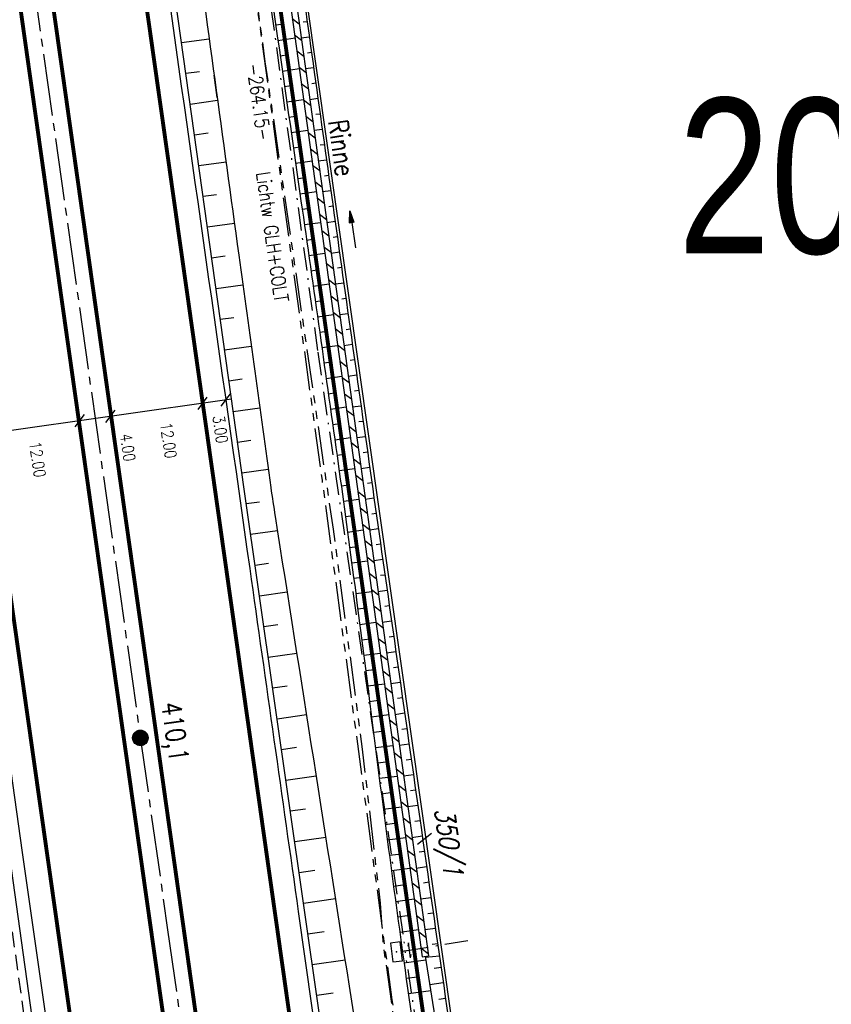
# Model space of a CAD drawing. Extents: x 446457 to 447032, y 444506 to 445688.
# Tile 43 of 83: x 446726 to 446831, y 445084 to 445211. Entities that reach past the tile are written whole.
import ezdxf

# ---------------------------------------------------------------- set-up
doc = ezdxf.new("R2010")
doc.units = 0
doc.header["$LTSCALE"] = 2
doc.header["$MEASUREMENT"] = 0
for name, pattern in [('ACHSE', [5.5, 4, -0.5, 0.5, -0.5]), ('AUSGEZOGEN', [0]), ('BAB-FM2', [2.6, 1.5, -0.5, 0.1, -0.5]), ('GESTRICH-X2', [1.5, 1, -0.5]), ('PHANTOMX2', [5, 2.5, -0.5, 0.5, -0.5, 0.5, -0.5])]:
    doc.linetypes.add(name, pattern=pattern)
doc.layers.get('0').update_dxf_attribs({"linetype": 'AUSGEZOGEN'})
for name, color, linetype in [('203-ABSTAND', 8, 'AUSGEZOGEN'), ('203-FLSTNR', 8, 'AUSGEZOGEN'), ('203-GRENZL', 8, 'AUSGEZOGEN'), ('203-GRENZL-BAB', 7, 'AUSGEZOGEN'), ('ACHSETOP', 250, 'ACHSE'), ('BAB_FM', 5, 'BAB-FM2'), ('BOESCHG', 250, 'AUSGEZOGEN'), ('DB-Bestand', 8, 'CONTINUOUS'), ('FBRTOP', 250, 'AUSGEZOGEN'), ('GRABEN', 250, 'AUSGEZOGEN'), ('HEKT_B', 250, 'CONTINUOUS'), ('KANAL', 7, 'GESTRICH-X2'), ('Lichtwellenleiter COLT', 46, 'PHANTOMX2'), ('Lichtwellenleiter GLH', 46, 'PHANTOMX2'), ('MULDE', 250, 'AUSGEZOGEN'), ('PFEILTOP', 200, 'AUSGEZOGEN'), ('Planeinteilung', 250, 'CONTINUOUS'), ('Rinne', 200, 'CONTINUOUS'), ('SCHRIFT', 7, 'AUSGEZOGEN'), ('SIGNATUR', 4, 'AUSGEZOGEN')]:
    doc.layers.add(name, color=color, linetype=linetype)
doc.styles.add('ROMANS', font='romans.shx', dxfattribs={"width": 0.8})
doc.styles.add('UNIR-H', font='unir_h.shx', dxfattribs={"width": 0.8})

# ---------------------------------------------------------------- blocks, each defined once
blk = doc.blocks.new('SK')
for p, q in [((-1.35, 2.37), (1.38, 2.38)), ((-1.35, 2.38), (-0.78, 2.18)), ((-0.01, 0.87), (0, 2.37)), ((0.82, 2.58), (1.38, 2.38))]:
    blk.add_line(p, q)
blk.add_lwpolyline([(-1.76, -0.91), (1.74, -0.91), (1.74, 0.89), (-1.76, 0.89)], close=True)
blk.add_point((0, 0))
blk = doc.blocks.new('*X15')
at = {"color": 0}
for p, q in [((212.23, 257.39), (213.24, 258.4)), ((212.24, 257.33), (213.31, 258.4)), ((212.24, 257.47), (213.17, 258.4)), ((212.24, 257.26), (213.37, 258.39)), ((212.24, 257.55), (213.09, 258.39)), ((212.25, 257.2), (213.43, 258.38)), ((212.26, 257.63), (213, 258.37)), ((212.27, 257.14), (213.49, 258.37)), ((212.28, 257.09), (213.55, 258.35)), ((212.29, 257.73), (212.9, 258.35)), ((212.3, 257.04), (213.6, 258.33)), ((212.32, 256.99), (213.65, 258.31)), ((212.34, 257.86), (212.78, 258.29)), ((212.35, 256.94), (213.69, 258.29)), ((212.37, 256.9), (213.74, 258.26)), ((212.4, 256.85), (213.78, 258.24)), ((212.43, 256.81), (213.83, 258.21)), ((212.46, 256.77), (213.86, 258.18)), ((212.49, 256.73), (213.9, 258.14)), ((212.53, 256.7), (213.94, 258.11)), ((212.56, 256.66), (213.97, 258.07)), ((212.6, 256.63), (214.01, 258.03)), ((212.64, 256.6), (214.04, 257.99)), ((212.68, 256.57), (214.07, 257.95)), ((212.73, 256.54), (214.09, 257.91)), ((212.77, 256.52), (214.12, 257.86)), ((212.82, 256.49), (214.14, 257.82)), ((212.87, 256.47), (214.16, 257.77)), ((212.92, 256.45), (214.18, 257.72)), ((212.97, 256.44), (214.2, 257.66)), ((213.03, 256.42), (214.21, 257.6)), ((213.09, 256.41), (214.22, 257.54)), ((213.16, 256.41), (214.23, 257.48)), ((213.22, 256.4), (214.23, 257.41)), ((213.3, 256.41), (214.23, 257.34)), ((213.38, 256.41), (214.22, 257.26)), ((213.46, 256.43), (214.2, 257.17)), ((213.56, 256.46), (214.18, 257.07)), ((213.69, 256.51), (214.12, 256.95))]:
    blk.add_line(p, q, dxfattribs=at)
blk = doc.blocks.new('SRMAST2')
at = {"color": 0}
blk.add_circle((0, 0), 0.999, dxfattribs=at)
blk.add_point((0, 0), dxfattribs=at)
blk.add_blockref('*X15', (-213.23, -257.4))
blk = doc.blocks.new('PFEIL2')
at = {"color": 0}
for p, q in [((0.88, 0), (-2.4, -0.01)), ((0.88, -0.27), (0.88, 0.28)), ((0.88, 0.28), (2.43, 0.01)), ((0.91, 0.27), (0.88, 0.26)), ((0.97, 0.26), (0.88, 0.25)), ((1.02, 0.25), (0.88, 0.23)), ((1.07, 0.24), (0.88, 0.21)), ((1.13, 0.23), (0.88, 0.19)), ((1.18, 0.22), (0.88, 0.17)), ((1.24, 0.21), (0.88, 0.15)), ((1.29, 0.21), (0.88, 0.14)), ((1.34, 0.2), (0.88, 0.12)), ((1.4, 0.19), (0.88, 0.1)), ((1.45, 0.18), (0.88, 0.08)), ((1.51, 0.17), (0.88, 0.06)), ((1.56, 0.16), (0.88, 0.04)), ((1.61, 0.15), (0.88, 0.02)), ((1.67, 0.14), (0.88, 0.01)), ((1.72, 0.13), (0.88, -0.01)), ((1.78, 0.12), (0.88, -0.03)), ((1.83, 0.11), (0.88, -0.05)), ((1.88, 0.1), (0.88, -0.07)), ((1.94, 0.09), (0.88, -0.09)), ((2.05, 0.08), (0.88, -0.12)), ((1.99, 0.08), (0.88, -0.11)), ((2.1, 0.07), (0.88, -0.14)), ((2.15, 0.06), (0.88, -0.16)), ((2.21, 0.05), (0.88, -0.18)), ((2.26, 0.04), (0.88, -0.2)), ((2.32, 0.03), (0.88, -0.22)), ((2.37, 0.02), (0.88, -0.23)), ((2.42, 0.01), (0.88, -0.25)), ((2.43, 0.01), (0.88, -0.27))]:
    blk.add_line(p, q, dxfattribs=at)

msp = doc.modelspace()

# ---------------------------------------------------------------- hatches: boundary and pattern name
at = {"layer": 'PFEILTOP'}
h = msp.add_hatch(dxfattribs=at)
h.set_pattern_fill('_USER', color=256, scale=1.5, angle=45, style=0, pattern_type=0)
h.set_pattern_definition([(322.8574, (446747.7374, 445315.335), (0.905701, 1.195703), [])])
edge = h.paths.add_edge_path()
edge.add_line((446744.28, 445334.52), (446745.07, 445334.63))
edge.add_line((446745.07, 445334.63), (446752.03, 445284.21))
edge.add_line((446752.03, 445284.21), (446759.96, 445227.31))
edge.add_arc((446759.56, 445227.25), 0.4, 7.8991, 7.9279, ccw=False)
edge.add_line((446759.96, 445227.3), (446770.03, 445154.7))
edge.add_arc((446769.63, 445154.65), 0.4, 7.8655, 7.8991, ccw=False)
edge.add_line((446770.03, 445154.7), (446778.96, 445090.07))
edge.add_line((446744.28, 445334.52), (446751.24, 445284.1))
edge.add_line((446751.24, 445284.1), (446759.16, 445227.19))
edge.add_line((446759.16, 445227.19), (446769.24, 445154.59))
edge.add_line((446769.24, 445154.59), (446778.17, 445089.96))

# ---------------------------------------------------------------- linework, layer by layer
msp.add_line((446753.6, 445161.81), (446718.5, 445156.81))
at = {"layer": '203-FLSTNR'}
msp.add_line((446779.37, 445105.83), (446777.55, 445104.41), dxfattribs=at)
at = {"layer": '203-GRENZL'}
msp.add_line((446784.02, 445067.42), (446746.7, 445330.16), dxfattribs=at)
at = {"layer": '203-GRENZL-BAB', "const_width": 0.5, "flags": 128}
msp.add_lwpolyline([(446743.61, 445326.79), (446780.54, 445066.75)], dxfattribs=at)
at = {"layer": 'ACHSETOP', "color": 0}
msp.add_lwpolyline([(446727.83, 445217.17), (446745.37, 445093.41), (446759.4, 444994.4), (446773.44, 444895.39), (446790.98, 444771.62), (446808.52, 444647.86), (446822.55, 444548.85), (446824.48, 444535.24)], dxfattribs=at)
at = {"layer": 'BAB_FM'}
for points in [[(446695.01, 445663.24), (446695.05, 445663.01), (446701.07, 445623.46), (446700.69, 445614.8), (446704.34, 445599.68), (446709.3, 445564.03), (446716.13, 445514.5), (446720.5, 445481.79), (446722.76, 445464.94), (446729.88, 445415.45), (446736.61, 445365.9), (446741, 445339.25), (446751.16, 445266.96), (446757.98, 445217.43), (446764.71, 445167.88), (446775.97, 445090.7), (446784.84, 445092.2)], [(446862.62, 444540.65), (446859.27, 444575.35), (446851.6, 444624.75), (446843.34, 444674.07), (446841.63, 444688.48), (446841.23, 444691.45), (446837.45, 444723.75), (446830.25, 444764.13), (446827.21, 444772.77), (446827.21, 444772.77), (446817.95, 444821.93), (446816.5, 444832.07), (446814.41, 444844.56), (446813.44, 444850.64), (446810.13, 444872.9), (446796.62, 444958.13), (446794.7, 444970.14), (446787.28, 445019.58), (446781.51, 445054.49), (446775.97, 445090.7)]]:
    msp.add_lwpolyline(points, dxfattribs=at)
at = {"layer": 'BOESCHG'}
for p, q in [((446759.29, 445210.03), (446760.4, 445210.19)), ((446759.29, 445210.03), (446759.29, 445210.03)), ((446762.82, 445210.42), (446763.34, 445210.49)), ((446759.58, 445208.05), (446761.78, 445208.37)), ((446762.59, 445208.36), (446763.62, 445208.51)), ((446750.72, 445208.22), (446747.15, 445207.72)), ((446759.58, 445208.05), (446759.58, 445208.05)), ((446759.86, 445206.07), (446760.96, 445206.23)), ((446759.86, 445206.07), (446759.86, 445206.07)), ((446763.38, 445206.46), (446763.89, 445206.53)), ((446763.13, 445204.4), (446764.17, 445204.55)), ((446749.49, 445204.01), (446747.71, 445203.76)), ((446760.15, 445204.09), (446762.33, 445204.41)), ((446760.15, 445204.09), (446760.15, 445204.09)), ((446760.43, 445202.11), (446761.52, 445202.27)), ((446760.43, 445202.11), (446760.43, 445202.11)), ((446763.93, 445202.49), (446764.45, 445202.57)), ((446751.81, 445200.3), (446748.26, 445199.8)), ((446760.72, 445200.13), (446762.88, 445200.44)), ((446760.72, 445200.13), (446760.72, 445200.13)), ((446763.68, 445200.44), (446764.72, 445200.59)), ((446761, 445198.15), (446762.08, 445198.31)), ((446761, 445198.15), (446761, 445198.15)), ((446764.48, 445198.53), (446765, 445198.6)), ((446750.59, 445196.09), (446748.82, 445195.84)), ((446761.29, 445196.17), (446763.43, 445196.48)), ((446761.29, 445196.17), (446761.29, 445196.17)), ((446764.23, 445196.48), (446765.28, 445196.62)), ((446761.57, 445194.19), (446762.64, 445194.35)), ((446765.03, 445194.57), (446765.55, 445194.64)), ((446761.57, 445194.19), (446761.57, 445194.19)), ((446752.9, 445192.37), (446749.37, 445191.88)), ((446761.85, 445192.21), (446763.98, 445192.52)), ((446761.85, 445192.21), (446761.86, 445192.21)), ((446764.78, 445192.52), (446765.83, 445192.66)), ((446765.58, 445190.61), (446766.11, 445190.68)), ((446762.14, 445190.23), (446763.19, 445190.39)), ((446762.14, 445190.23), (446762.14, 445190.23)), ((446751.68, 445188.16), (446749.93, 445187.92)), ((446762.42, 445188.25), (446764.53, 445188.56)), ((446762.42, 445188.25), (446762.42, 445188.26)), ((446765.33, 445188.55), (446766.39, 445188.7)), ((446766.14, 445186.65), (446766.66, 445186.72)), ((446762.7, 445186.28), (446763.75, 445186.42)), ((446762.7, 445186.28), (446762.7, 445186.28)), ((446753.98, 445184.45), (446750.49, 445183.96)), ((446762.99, 445184.3), (446765.08, 445184.59)), ((446762.99, 445184.3), (446762.99, 445184.3)), ((446765.88, 445184.59), (446766.94, 445184.74)), ((446763.27, 445182.32), (446764.31, 445182.46)), ((446763.27, 445182.32), (446763.27, 445182.32)), ((446766.69, 445182.69), (446767.22, 445182.76)), ((446763.55, 445180.34), (446765.63, 445180.63)), ((446763.55, 445180.34), (446763.55, 445180.34)), ((446766.43, 445180.63), (446767.5, 445180.78)), ((446752.78, 445180.24), (446751.04, 445180)), ((446763.83, 445178.35), (446764.87, 445178.5)), ((446763.83, 445178.35), (446763.83, 445178.36)), ((446767.24, 445178.72), (446767.78, 445178.8)), ((446764.11, 445176.37), (446766.18, 445176.67)), ((446766.98, 445176.67), (446768.05, 445176.82)), ((446755.06, 445176.52), (446751.6, 445176.03)), ((446764.11, 445176.37), (446764.11, 445176.38)), ((446764.39, 445174.39), (446765.42, 445174.54)), ((446764.39, 445174.39), (446764.39, 445174.39)), ((446767.79, 445174.76), (446768.33, 445174.84)), ((446767.53, 445172.71), (446768.61, 445172.86)), ((446753.88, 445172.31), (446752.15, 445172.07)), ((446764.67, 445172.41), (446766.73, 445172.7)), ((446764.67, 445172.41), (446764.68, 445172.41)), ((446764.95, 445170.43), (446765.98, 445170.58)), ((446764.95, 445170.43), (446764.95, 445170.43)), ((446768.35, 445170.8), (446768.89, 445170.88)), ((446756.15, 445168.59), (446752.71, 445168.11)), ((446765.23, 445168.45), (446767.27, 445168.74)), ((446765.23, 445168.45), (446765.24, 445168.45)), ((446768.08, 445168.74), (446769.17, 445168.9)), ((446765.51, 445166.47), (446766.53, 445166.62)), ((446765.51, 445166.47), (446765.51, 445166.47)), ((446768.9, 445166.84), (446769.45, 445166.92)), ((446754.98, 445164.39), (446753.26, 445164.15)), ((446765.79, 445164.49), (446767.82, 445164.78)), ((446765.79, 445164.49), (446765.79, 445164.49)), ((446768.63, 445164.78), (446769.72, 445164.93)), ((446766.07, 445162.51), (446767.09, 445162.66)), ((446769.45, 445162.88), (446770, 445162.95)), ((446766.07, 445162.51), (446766.07, 445162.51)), ((446757.24, 445160.67), (446753.82, 445160.19)), ((446766.35, 445160.53), (446768.37, 445160.82)), ((446766.35, 445160.53), (446766.35, 445160.53)), ((446769.18, 445160.82), (446770.28, 445160.97)), ((446770.01, 445158.92), (446770.56, 445158.99)), ((446766.63, 445158.55), (446767.64, 445158.69)), ((446766.63, 445158.55), (446766.63, 445158.55)), ((446756.08, 445156.47), (446754.38, 445156.23)), ((446766.91, 445156.57), (446768.92, 445156.85)), ((446766.91, 445156.57), (446766.91, 445156.57)), ((446769.73, 445156.86), (446770.84, 445157.01)), ((446770.56, 445154.95), (446771.12, 445155.03)), ((446767.18, 445154.59), (446768.19, 445154.73)), ((446767.18, 445154.59), (446767.18, 445154.59)), ((446758.34, 445152.75), (446754.93, 445152.27)), ((446767.46, 445152.61), (446769.47, 445152.89)), ((446767.46, 445152.61), (446767.46, 445152.61)), ((446770.28, 445152.89), (446771.4, 445153.05)), ((446767.74, 445150.63), (446768.74, 445150.77)), ((446767.74, 445150.63), (446767.74, 445150.63)), ((446771.11, 445150.99), (446771.67, 445151.07)), ((446768.01, 445148.65), (446770.02, 445148.92)), ((446768.01, 445148.65), (446768.01, 445148.65)), ((446770.83, 445148.93), (446771.95, 445149.09)), ((446757.2, 445148.55), (446755.49, 445148.31)), ((446768.28, 445146.67), (446769.29, 445146.8)), ((446768.28, 445146.67), (446768.28, 445146.67)), ((446771.67, 445147.03), (446772.23, 445147.11)), ((446759.51, 445144.84), (446756.06, 445144.35)), ((446768.55, 445144.68), (446770.57, 445144.96)), ((446771.38, 445144.97), (446772.52, 445145.13)), ((446768.55, 445144.68), (446768.55, 445144.68)), ((446768.82, 445142.7), (446769.83, 445142.84)), ((446768.82, 445142.7), (446768.82, 445142.7)), ((446772.22, 445143.07), (446772.8, 445143.15)), ((446771.92, 445141.01), (446773.08, 445141.17)), ((446758.38, 445140.64), (446756.63, 445140.39)), ((446769.08, 445140.72), (446771.12, 445140.99)), ((446769.08, 445140.72), (446769.09, 445140.72)), ((446769.35, 445138.74), (446770.37, 445138.87)), ((446769.35, 445138.74), (446769.35, 445138.74)), ((446772.78, 445139.11), (446773.36, 445139.19)), ((446772.47, 445137.04), (446773.64, 445137.21)), ((446760.76, 445136.94), (446757.2, 445136.43)), ((446769.61, 445136.75), (446771.66, 445137.02)), ((446769.61, 445136.75), (446769.61, 445136.75)), ((446769.87, 445134.77), (446770.9, 445134.91)), ((446769.87, 445134.77), (446769.87, 445134.77)), ((446773.33, 445135.15), (446773.92, 445135.23)), ((446759.57, 445132.73), (446757.77, 445132.47)), ((446770.13, 445132.79), (446772.21, 445133.06)), ((446770.13, 445132.79), (446770.13, 445132.79)), ((446773.02, 445133.08), (446774.21, 445133.25)), ((446770.38, 445130.8), (446771.43, 445130.94)), ((446773.89, 445131.18), (446774.49, 445131.27)), ((446770.38, 445130.8), (446770.38, 445130.8)), ((446762.01, 445129.04), (446758.33, 445128.51)), ((446770.64, 445128.82), (446772.76, 445129.09)), ((446770.64, 445128.82), (446770.64, 445128.82)), ((446773.56, 445129.12), (446774.77, 445129.29)), ((446774.45, 445127.22), (446775.05, 445127.31)), ((446770.89, 445126.84), (446771.96, 445126.97)), ((446770.89, 445126.84), (446770.89, 445126.84)), ((446760.77, 445124.82), (446758.9, 445124.55)), ((446771.14, 445124.85), (446773.31, 445125.12)), ((446771.14, 445124.85), (446771.14, 445124.85)), ((446774.11, 445125.16), (446775.34, 445125.33)), ((446775, 445123.26), (446775.62, 445123.35)), ((446771.39, 445122.87), (446772.48, 445123)), ((446771.39, 445122.87), (446771.39, 445122.87)), ((446763.25, 445121.13), (446759.47, 445120.59)), ((446771.63, 445120.88), (446773.86, 445121.16)), ((446771.63, 445120.88), (446771.64, 445120.88)), ((446774.66, 445121.19), (446775.9, 445121.37)), ((446771.88, 445118.9), (446773.01, 445119.04)), ((446771.88, 445118.9), (446771.88, 445118.9)), ((446775.56, 445119.3), (446776.19, 445119.39)), ((446761.96, 445116.91), (446760.04, 445116.63)), ((446772.13, 445116.91), (446774.4, 445117.2)), ((446772.13, 445116.91), (446772.14, 445116.91)), ((446775.21, 445117.23), (446776.47, 445117.41)), ((446772.39, 445114.93), (446773.53, 445115.08)), ((446772.39, 445114.93), (446772.39, 445114.93)), ((446776.12, 445115.34), (446776.75, 445115.43)), ((446764.5, 445113.23), (446760.61, 445112.67)), ((446772.64, 445112.95), (446774.95, 445113.24)), ((446775.75, 445113.27), (446777.04, 445113.45)), ((446772.64, 445112.95), (446772.64, 445112.95)), ((446772.9, 445110.96), (446774.06, 445111.11)), ((446772.9, 445110.96), (446772.9, 445110.96)), ((446776.67, 445111.38), (446777.32, 445111.47)), ((446773.15, 445108.98), (446775.5, 445109.29)), ((446776.3, 445109.31), (446777.6, 445109.49)), ((446763.15, 445108.99), (446761.17, 445108.71)), ((446773.15, 445108.98), (446773.15, 445108.98)), ((446773.41, 445107), (446774.59, 445107.15)), ((446773.41, 445107), (446773.41, 445107)), ((446777.23, 445107.42), (446777.89, 445107.51)), ((446776.85, 445105.34), (446778.17, 445105.53)), ((446765.74, 445105.33), (446761.74, 445104.75)), ((446773.67, 445105.01), (446776.04, 445105.33)), ((446773.67, 445105.01), (446773.68, 445105.01)), ((446773.94, 445103.03), (446775.13, 445103.19)), ((446773.94, 445103.03), (446773.94, 445103.03)), ((446777.79, 445103.46), (446778.45, 445103.55)), ((446764.33, 445101.08), (446762.31, 445100.79)), ((446774.2, 445101.05), (446776.59, 445101.37)), ((446774.2, 445101.05), (446774.2, 445101.05)), ((446777.4, 445101.38), (446778.74, 445101.57)), ((446774.47, 445099.07), (446775.67, 445099.23)), ((446778.35, 445099.5), (446779.02, 445099.59)), ((446774.47, 445099.07), (446774.47, 445099.07)), ((446766.98, 445097.42), (446762.88, 445096.83)), ((446774.73, 445097.08), (446777.14, 445097.41)), ((446774.73, 445097.08), (446774.74, 445097.08)), ((446777.94, 445097.42), (446779.3, 445097.61)), ((446778.9, 445095.53), (446779.59, 445095.63)), ((446775, 445095.1), (446776.21, 445095.27)), ((446775, 445095.1), (446775.01, 445095.1)), ((446765.52, 445093.17), (446763.44, 445092.87)), ((446775.28, 445093.12), (446777.68, 445093.45)), ((446775.28, 445093.12), (446775.28, 445093.12)), ((446778.49, 445093.46), (446779.87, 445093.65)), ((446779.46, 445091.57), (446780.16, 445091.67)), ((446775.55, 445091.14), (446775.55, 445091.14)), ((446768.22, 445089.52), (446764.01, 445088.91)), ((446775.82, 445089.16), (446778.64, 445089.55)), ((446775.82, 445089.16), (446775.83, 445089.16)), ((446780.39, 445090.05), (446778.59, 445089.84)), ((446779.71, 445088.47), (446780.6, 445088.6)), ((446776.1, 445087.18), (446777.53, 445087.38)), ((446776.1, 445087.18), (446776.1, 445087.18)), ((446779.14, 445086.37), (446780.88, 445086.62)), ((446766.71, 445085.26), (446764.58, 445084.95)), ((446776.39, 445085.2), (446779.26, 445085.61)), ((446776.39, 445085.2), (446776.39, 445085.2)), ((446780.31, 445084.51), (446781.17, 445084.64))]:
    msp.add_line(p, q, dxfattribs=at)
at = {"layer": 'BOESCHG', "flags": 128}
msp.add_lwpolyline([(446812.87, 444742.8), (446764.85, 445083.06), (446755.22, 445150.22), (446744.69, 445225.24), (446736.6, 445281.21), (446730.54, 445323.47), (446727.88, 445342.35)], dxfattribs=at)
at = {"layer": 'BOESCHG'}
for points in [[(446746.56, 445329.93, 0.000689), (446750.99, 445299.17, -0.001612), (446753.05, 445284.7, -0.000361), (446757.53, 445252.29, 0.000474), (446760.95, 445227.58, 0.000171), (446765.99, 445191.54, 0.000168), (446771.14, 445154.89, 0.000467), (446773.76, 445136.37, 0.000189), (446780.31, 445090.58, 0.001189)], [(446748.27, 445283.21, 0.000643), (446754.97, 445239.46, -0.002222), (446756.86, 445226.8, -0.000618), (446762.55, 445187.37, -0.000719), (446767.34, 445153.47, -0.003844), (446771.47, 445122.21, 0.003665), (446775.79, 445089.42, 0.010315), (446781.79, 445051.97, -0.008829), (446788.94, 445008.23, -0.006644), (446792.99, 444977.48, 0.011117), (446795.57, 444959.12, 0.000886), (446798.82, 444939.47, -0.000737), (446802.73, 444915.86, -0.00018), (446807.04, 444889.57, -0.000166), (446811.69, 444861.04, -0.003767), (446813.53, 444849.23, 0.000983), (446820.29, 444803.94, 0.008725), (446821.66, 444795.82, 0.003132), (446826.03, 444773.28)], [(446780.31, 445090.58, 0.000546), (446783.66, 445067.45, 0.001976)]]:
    msp.add_lwpolyline(points, format="xyb", dxfattribs=at)
at = {"layer": 'BOESCHG', "flags": 128}
msp.add_lwpolyline([(446735.72, 445326.63, 0.001988), (446736.2, 445319.62, 0.009459), (446736.33, 445318.15, 0.001002), (446739.77, 445287.42, 0.005836), (446740.44, 445282.15, 0.000666), (446743.82, 445257.86, -0.000502), (446748.32, 445225.6, -0.000545), (446754.54, 445180.36, 0.000824), (446758.66, 445150.44, 0.004465), (446759.22, 445146.68, -0.000268), (446769.05, 445084.22, -0.004141), (446792.16, 444928.42, -0.00348), (446816.83, 444742.62)], format="xyb", dxfattribs=at)
at = {"layer": 'DB-Bestand', "linetype": 'Continuous'}
msp.add_line((446751.31, 445203.54), (446751.69, 445200.7), dxfattribs=at)
at = {"layer": 'FBRTOP', "const_width": 0.5}
for points in [[(446685.67, 445499.68, 0.000084), (446690.29, 445466.91, 0.000171), (446692.59, 445450.72), (446699.7, 445400.65, -0.000017), (446702.65, 445379.85, -0.000012), (446706.64, 445351.68, -0.000142), (446710.16, 445326.77, 0.000095), (446713.69, 445301.85, 0.000489), (446717.26, 445276.8, -0.000535), (446720.84, 445251.74, -0.000318), (446724.22, 445227.7, 0.000352), (446727.61, 445203.66, 0.000005), (446731.55, 445175.83, 0.000006), (446734.44, 445155.44, 0.000005), (446738.34, 445127.87, 0.000006), (446741.35, 445106.67, 0.000262), (446744.9, 445081.67, -0.000165), (446748.46, 445056.66, -0.000317)], [(446741.69, 445219.14, -0.000001), (446752.97, 445139.57, -0.000002), (446759.23, 445095.37), (446773.27, 444996.36), (446787.3, 444897.35, -0.000001), (446796.07, 444835.47, 0.000001), (446804.84, 444773.59, 0.000003), (446813.61, 444711.71, -0.000002), (446822.38, 444649.83, -0.000001), (446829.4, 444600.32, 0.000001), (446836.41, 444550.82, 0.000001), (446838.34, 444537.21, -0.000003)], [(446713.97, 445215.21, -0.000001), (446725.24, 445135.65, -0.000002), (446731.51, 445091.44), (446745.54, 444992.43), (446759.58, 444893.42, -0.000001), (446768.35, 444831.54, 0.000001), (446777.12, 444769.66, 0.000003), (446785.89, 444707.78, -0.000002), (446794.66, 444645.9, -0.000001), (446801.68, 444596.39, 0.000001), (446808.69, 444546.89, 0.000001), (446810.62, 444533.28, -0.000003)]]:
    msp.add_lwpolyline(points, format="xyb", dxfattribs=at)
at = {"layer": 'FBRTOP', "const_width": 0.5, "flags": 128}
msp.add_lwpolyline([(446675.46, 445601.14, -0.000029), (446678.25, 445581.62, -0.000083), (446679.22, 445574.8), (446686.23, 445525.58, -0.000461), (446689.72, 445500.85, 0.000412), (446693.21, 445476.12, 0.000274), (446696.65, 445451.98, -0.000308), (446700.09, 445427.84, -0.000041), (446704.16, 445399.13, -0.000053), (446707.34, 445376.68, -0.000068), (446710.75, 445352.56, 0.000201), (446714.16, 445328.44, 0.000066), (446717.77, 445303.04, -0.000029), (446721.37, 445277.64, -0.000013), (446726.04, 445244.73, -0.000025), (446728.41, 445227.99, -0.000188), (446731.78, 445204.22, 0.000116), (446735.14, 445180.44, 0.000098), (446738.6, 445156.01, -0.000125), (446742.07, 445131.57, -0.00007), (446745.54, 445107, 0.000053), (446749.01, 445082.43, 0.000033), (446753.82, 445048.45, 0.00007), (446756.1, 445032.39, 0.000049), (446757.1, 445025.34, 0.000008), (446763.02, 444983.7, 0.000035), (446769.86, 444935.6, 0.000241), (446770.85, 444928.66, 0.000398), (446771.04, 444927.39, -0.000146), (446771.22, 444926.12, -0.001113), (446773.4, 444910.74, 0.00067), (446776.99, 444885.18), (446784.08, 444835.29, -0.000024), (446786.4, 444818.9, -0.000012), (446791.08, 444785.97)], format="xyb", dxfattribs=at)
at = {"layer": 'FBRTOP', "flags": 128}
msp.add_lwpolyline([(446688.21, 445374.6), (446691.72, 445349.92), (446695.2, 445325.29), (446698.73, 445300.51), (446702.22, 445275.95), (446705.67, 445251.31), (446709.16, 445226.75), (446712.82, 445202.13), (446716.17, 445177.37), (446719.66, 445152.81), (446723.14, 445128.06), (446726.62, 445103.38), (446730.14, 445078.74), (446733.64, 445053.99), (446737.12, 445029.41), (446740.62, 445004.74), (446744.07, 444980.36), (446747.58, 444955.64), (446751.09, 444930.99)], dxfattribs=at)
at = {"layer": 'FBRTOP'}
msp.add_lwpolyline([(446744.66, 445219.56, -0.000001), (446755.94, 445140, -0.000002), (446762.2, 445095.79), (446776.24, 444996.78), (446790.27, 444897.77, -0.000001), (446799.04, 444835.89, 0.000001), (446807.81, 444774.01, 0.000003), (446816.58, 444712.13, -0.000002), (446825.35, 444650.25, -0.000001), (446832.37, 444600.74, 0.000001), (446839.38, 444551.24, 0.000001), (446841.31, 444537.63, -0.000003)], format="xyb", dxfattribs=at)
at = {"layer": 'GRABEN', "flags": 128}
msp.add_lwpolyline([(446778.56, 445090.02), (446791.34, 445009.22), (446799.26, 444959.75), (446805.92, 444916.86), (446814.56, 444861.44), (446822.88, 444804.62), (446829.01, 444772.98)], dxfattribs=at)
at = {"layer": 'KANAL'}
msp.add_line((446723.69, 445105.06), (446733.53, 445034.22), dxfattribs=at)
at = {"layer": 'Lichtwellenleiter COLT', "flags": 128}
msp.add_lwpolyline([(446692.79, 445662.92), (446697.62, 445626.43), (446699.51, 445610.08), (446701.12, 445599.89), (446704.49, 445583.96), (446719.08, 445473.01), (446719.08, 445473.01), (446725.29, 445429.53), (446728.5, 445410.35), (446733.92, 445373.24), (446741.48, 445318.19), (446755.13, 445225.19), (446765.26, 445151.35), (446774.25, 445084.41), (446787.82, 445002.89), (446798.85, 444928.12), (446811.77, 444848.06), (446819.62, 444799.09), (446824.24, 444774.74), (446831.69, 444743.96), (446835.9, 444698.3), (446836.65, 444687.9), (446840.11, 444664.74), (446852.61, 444581.42), (446856, 444543), (446856.31, 444539.75)], dxfattribs=at)
at = {"layer": 'Lichtwellenleiter GLH', "flags": 128}
msp.add_lwpolyline([(446692.94, 445662.94), (446694.76, 445648.46), (446697.71, 445624.4), (446702.7, 445593.48), (446704.09, 445590.87), (446705.66, 445578.53), (446706.26, 445574.61), (446706.21, 445571.31), (446708.38, 445551.21), (446713.04, 445519.31), (446713.04, 445519.31), (446719.28, 445473.79), (446728.19, 445417.62), (446732.74, 445387.49), (446735.53, 445360.55), (446742.41, 445313.69), (446743.03, 445308.81), (446745.08, 445297.27), (446749.13, 445269.89), (446754.57, 445230.23), (446757.91, 445205.3), (446757.91, 445205.3), (446757.91, 445205.3), (446766.68, 445145.04), (446770.44, 445116.72), (446772.74, 445096.87), (446773.12, 445091.67), (446774.79, 445079.57), (446778.01, 445063.4), (446784.57, 445023.53), (446787.82, 445002.89), (446794.7, 444957.79), (446799.77, 444924.04), (446798.85, 444928.12), (446803.48, 444899.29), (446808.63, 444867.55), (446815.33, 444831.65), (446823.36, 444777.47), (446830.86, 444742.9), (446833.85, 444709.52), (446836.82, 444691.23), (446838.95, 444675.64), (446841.52, 444660), (446846.05, 444625.75), (446849.99, 444600.7), (446854.15, 444573.8), (446856, 444550.23), (446856.77, 444539.82)], dxfattribs=at)
at = {"layer": 'MULDE'}
msp.add_lwpolyline([(446657.37, 445579.33), (446657.54, 445577.86), (446666.64, 445513.72), (446676, 445447.97), (446685.43, 445382.21), (446687.65, 445367.48), (446694, 445321.35), (446704.14, 445250.16), (446714.33, 445177.62), (446719.86, 445137.7), (446724.58, 445105.95), (446734.63, 445033.63), (446744.49, 444964.35), (446744.88, 444961), (446750, 444925.91)], dxfattribs=at)
at = {"layer": 'Rinne', "flags": 128}
for points in [[(446744.28, 445334.52), (446751.24, 445284.1), (446759.16, 445227.19), (446769.24, 445154.59), (446778.17, 445089.96)], [(446778.17, 445089.96), (446778.96, 445090.07)]]:
    msp.add_lwpolyline(points, dxfattribs=at)
msp.add_lwpolyline([(446745.07, 445334.63), (446752.03, 445284.21), (446759.96, 445227.31, -0.000126), (446759.96, 445227.3), (446770.03, 445154.7, -0.000147), (446770.03, 445154.7), (446778.96, 445090.07)], format="xyb", dxfattribs=at)
at = {"layer": 'SCHRIFT'}
for p, q in [((446749.3, 445160.49), (446750.48, 445162.07)), ((446752.27, 445160.92), (446753.45, 445162.49)), ((446737.42, 445158.8), (446738.6, 445160.38)), ((446733.46, 445158.24), (446734.64, 445159.82))]:
    msp.add_line(p, q, dxfattribs=at)

# ---------------------------------------------------------------- block references
at = {"layer": 'HEKT_B'}
msp.add_blockref('SRMAST2', (446741.86, 445118.16), dxfattribs=at)
at = {"layer": 'PFEILTOP', "rotation": 98.36759666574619}
msp.add_blockref('PFEIL2', (446769.21, 445183.69), dxfattribs=at)
at = {"layer": 'SIGNATUR', "xscale": 0.6999999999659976, "yscale": 0.7000000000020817, "zscale": 0.7, "rotation": 277.3098470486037}
msp.add_blockref('SK', (446774.85, 445090.58), dxfattribs=at)

# ---------------------------------------------------------------- texts
at = {"layer": '203-ABSTAND', "insert": (446757.13, 445200.11), "char_height": 1.8, "attachment_point": 5, "rotation": 278.0849, "style": 'ROMANS'}
msp.add_mtext('-264.15-', dxfattribs=at)
at = {"layer": '203-FLSTNR', "style": 'ROMANS', "oblique": 15, "width": 0.8}
msp.add_text('350/1', height=2.5, rotation=278.0671, dxfattribs=at).set_placement((446779.75, 445108.96))
at = {"layer": 'HEKT_B', "style": 'ROMANS', "width": 0.8}
msp.add_text('410,1', height=2.5, rotation=278.0671, dxfattribs=at).set_placement((446744.56, 445122.59))
at = {"layer": 'Lichtwellenleiter GLH', "style": 'ROMANS', "width": 0.8}
msp.add_text('Lichtw GLH+COLT', height=1.8, rotation=278.0996, dxfattribs=at).set_placement((446756.77, 445190.95))
at = {"layer": 'Planeinteilung', "linetype": 'Continuous', "style": 'UNIR-H', "width": 0.8}
msp.add_text('203', height=20, dxfattribs=at).set_placement((446811.13, 445180.59))
at = {"layer": 'Rinne', "style": 'ROMANS', "width": 0.8}
msp.add_text('Rinne', height=2.5, rotation=277.7573, dxfattribs=at).set_placement((446766.05, 445197.63))
at = {"layer": 'SCHRIFT', "style": 'ROMANS', "width": 0.8}
for s, p in [('3.00', (446751.16, 445159.59)), ('12.00', (446744.41, 445158.67)), ('12.00', (446727.54, 445156.23)), ('4.00', (446739.24, 445157.26))]:
    msp.add_text(s, height=1.5, rotation=278.2168, dxfattribs=at).set_placement(p)

doc.saveas('drawing.dxf')
